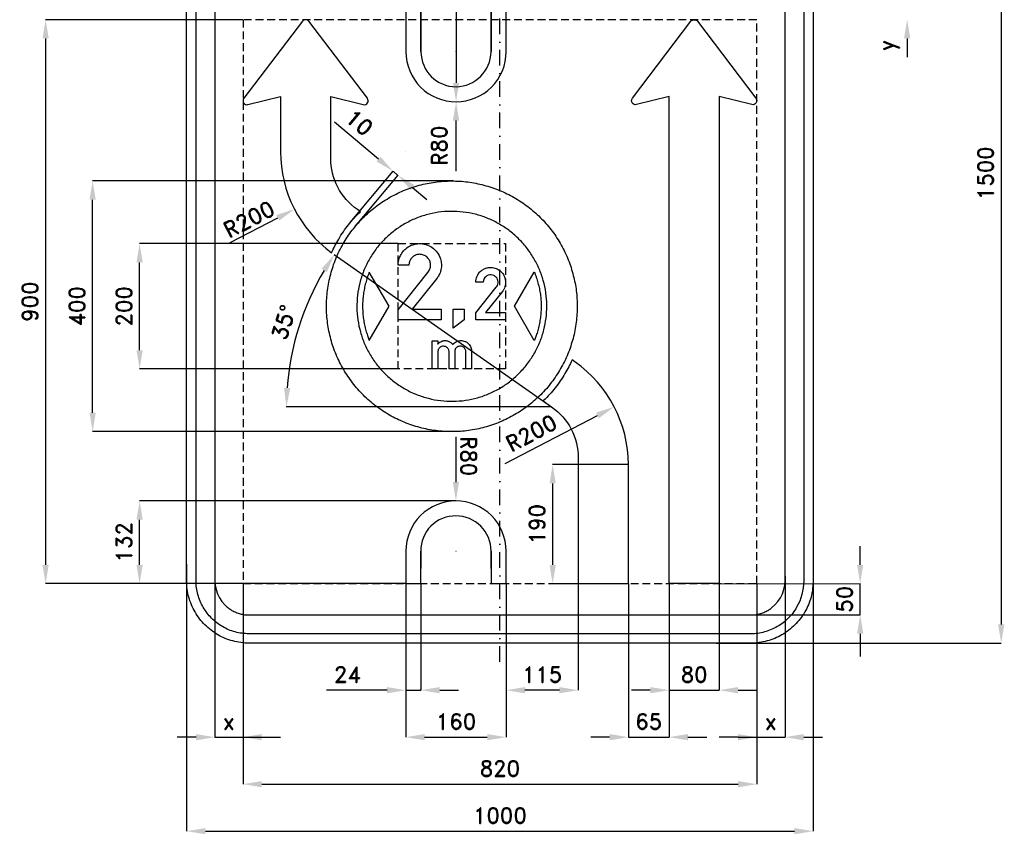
# Model space of a CAD drawing. Header units: millimetres. Extents: x -766 to 805, y -1055 to 941.
# Tile 1 of 2: x -766 to 805, y -1055 to 245. Entities that reach past the tile are written whole.
import ezdxf

# ---------------------------------------------------------------- set-up
doc = ezdxf.new("R2010")
doc.units = ezdxf.units.MM
doc.header["$LTSCALE"] = 5
doc.linetypes.add('ČERCHOVANÁX2', pattern=[2, 1, -0.5, 0, -0.5])
doc.linetypes.add('ČÁRKOVANÁX2', pattern=[1.5, 1, -0.5])
doc.layers.add('Kóty', color=2, linetype='Continuous')
doc.layers.add('Značka', color=7, linetype='Continuous')
doc.styles.get("Standard").update_dxf_attribs({"font": 'romand.shx', "height": 25})
doc.dimstyles.get("Standard").update_dxf_attribs({"dimtxt": 25, "dimasz": 30, "dimexe": 0.18, "dimexo": 0.0625, "dimgap": 12.5, "dimtad": 1, "dimdec": 0, "dimzin": 0, "dimdsep": 46, "dimtxsty": 'Standard', "dimcen": 0.09, "dimadec": 0, "dimazin": 0, "dimtfac": 1, "dimtdec": 0, "dimtofl": 0, "dimtmove": 0, "dimatfit": 3, "dimfxl": 1, "dimtolj": 1, "dimtzin": 0, "dimarcsym": 0})

# ---------------------------------------------------------------- blocks, each defined once
blk = doc.blocks.new('*D1')
at = {"layer": 'Defpoints', "color": 0, "ltscale": 2.5, "transparency": 16777216}
for p in [(270, -655), (350, -655), (350, -825)]:
    blk.add_point(p, dxfattribs=at)
at = {"layer": 'Kóty', "color": 0, "lineweight": -2, "ltscale": 2.5, "transparency": 16777216}
for p, q in [((270, -655.0625), (270, -825.18)), ((350, -655.0625), (350, -825.18)), ((240, -825), (210, -825)), ((380, -825), (410, -825))]:
    blk.add_line(p, q, dxfattribs=at)
at = {"layer": 'Kóty', "color": 0, "ltscale": 2.5, "transparency": 16777216}
for points in [[(240, -820), (240, -830), (270, -825)], [(380, -820), (380, -830), (350, -825)]]:
    blk.add_solid(points, dxfattribs=at)
at = {"layer": 'Kóty', "color": 0, "ltscale": 2.5, "transparency": 16777216, "insert": (310, -800), "char_height": 25, "attachment_point": 5}
blk.add_mtext('\\A1;80', dxfattribs=at)
blk = doc.blocks.new('*D2')
at = {"layer": 'Defpoints', "color": 0, "ltscale": 2.5, "transparency": 16777216}
for p in [(455, -642.8), (410, -655), (455, -900)]:
    blk.add_point(p, dxfattribs=at)
at = {"layer": 'Kóty', "color": 0, "lineweight": -2, "ltscale": 2.5, "transparency": 16777216}
for p, q in [((455, -642.9), (455, -900.2)), ((410, -655.1), (410, -900.2)), ((380, -900), (350, -900)), ((485, -900), (515, -900))]:
    blk.add_line(p, q, dxfattribs=at)
at = {"layer": 'Kóty', "color": 0, "ltscale": 2.5, "transparency": 16777216}
for points in [[(380, -895), (380, -905), (410, -900)], [(485, -895), (485, -905), (455, -900)]]:
    blk.add_solid(points, dxfattribs=at)
at = {"layer": 'Kóty', "color": 0, "ltscale": 2.5, "transparency": 16777216, "insert": (432.5, -875), "char_height": 25, "attachment_point": 5}
blk.add_mtext('\\A1;x', dxfattribs=at)
blk = doc.blocks.new('*D3')
at = {"layer": 'Defpoints', "color": 0, "ltscale": 2.5, "transparency": 16777216}
for p in [(9.9, -655), (125, -655), (9.9, -825)]:
    blk.add_point(p, dxfattribs=at)
at = {"layer": 'Kóty', "color": 0, "lineweight": -2, "ltscale": 2.5, "transparency": 16777216}
for p, q in [((9.9, -655.1), (9.9, -825.2)), ((125, -655.1), (125, -825.2)), ((95, -825), (39.9, -825))]:
    blk.add_line(p, q, dxfattribs=at)
at = {"layer": 'Kóty', "color": 0, "ltscale": 2.5, "transparency": 16777216}
for points in [[(39.9, -820), (39.9, -830), (9.9, -825)], [(95, -820), (95, -830), (125, -825)]]:
    blk.add_solid(points, dxfattribs=at)
at = {"layer": 'Kóty', "color": 0, "ltscale": 2.5, "transparency": 16777216, "insert": (67.4, -800), "char_height": 25, "attachment_point": 5}
blk.add_mtext('\\A1;115', dxfattribs=at)
blk = doc.blocks.new('*D4')
at = {"layer": 'Defpoints', "color": 0, "ltscale": 2.5, "transparency": 16777216}
for p in [(205, -655), (270, -655), (270, -900)]:
    blk.add_point(p, dxfattribs=at)
at = {"layer": 'Kóty', "color": 0, "lineweight": -2, "ltscale": 2.5, "transparency": 16777216}
for p, q in [((205, -655.0625), (205, -900.18)), ((270, -655.0625), (270, -900.18)), ((175, -900), (145, -900)), ((300, -900), (330, -900))]:
    blk.add_line(p, q, dxfattribs=at)
at = {"layer": 'Kóty', "color": 0, "ltscale": 2.5, "transparency": 16777216}
for points in [[(175, -895), (175, -905), (205, -900)], [(300, -895), (300, -905), (270, -900)]]:
    blk.add_solid(points, dxfattribs=at)
at = {"layer": 'Kóty', "color": 0, "ltscale": 2.5, "transparency": 16777216, "insert": (237.5, -875), "char_height": 25, "attachment_point": 5}
blk.add_mtext('\\A1;65', dxfattribs=at)
blk = doc.blocks.new('*D5')
at = {"layer": 'Defpoints', "color": 0, "ltscale": 2.5, "transparency": 16777216}
for p in [(-150.1, -655), (-126.1, -655), (-150.1, -825)]:
    blk.add_point(p, dxfattribs=at)
at = {"layer": 'Kóty', "color": 0, "lineweight": -2, "ltscale": 2.5, "transparency": 16777216}
for p, q in [((-150.1, -655.1), (-150.1, -825.2)), ((-126.1, -655.1), (-126.1, -825.2)), ((-180.1, -825), (-276.8, -825)), ((-96.1, -825), (-66.1, -825))]:
    blk.add_line(p, q, dxfattribs=at)
at = {"layer": 'Kóty', "color": 0, "ltscale": 2.5, "transparency": 16777216}
for points in [[(-180.1, -820), (-180.1, -830), (-150.1, -825)], [(-96.1, -820), (-96.1, -830), (-126.1, -825)]]:
    blk.add_solid(points, dxfattribs=at)
at = {"layer": 'Kóty', "color": 0, "ltscale": 2.5, "transparency": 16777216, "insert": (-243.4, -800), "char_height": 25, "attachment_point": 5}
blk.add_mtext('\\A1;24', dxfattribs=at)
blk = doc.blocks.new('*D6')
at = {"layer": 'Defpoints', "color": 0, "ltscale": 2.5, "transparency": 16777216}
for p in [(-150.1, -655.1), (9.9, -655.1), (9.9, -900)]:
    blk.add_point(p, dxfattribs=at)
at = {"layer": 'Kóty', "color": 0, "lineweight": -2, "ltscale": 2.5, "transparency": 16777216}
for p, q in [((-150.1, -655.1), (-150.1, -900.2)), ((9.9, -655.1), (9.9, -900.2)), ((-120.1, -900), (-20.1, -900))]:
    blk.add_line(p, q, dxfattribs=at)
at = {"layer": 'Kóty', "color": 0, "ltscale": 2.5, "transparency": 16777216}
for points in [[(-120.1, -895), (-120.1, -905), (-150.1, -900)], [(-20.1, -895), (-20.1, -905), (9.9, -900)]]:
    blk.add_solid(points, dxfattribs=at)
at = {"layer": 'Kóty', "color": 0, "ltscale": 2.5, "transparency": 16777216, "insert": (-70.1, -875), "char_height": 25, "attachment_point": 5}
blk.add_mtext('\\A1;160', dxfattribs=at)
blk = doc.blocks.new('*D7')
at = {"layer": 'Defpoints', "color": 0, "ltscale": 2.5, "transparency": 16777216}
for p in [(-575, -523), (-70.1, -523), (-150, -655)]:
    blk.add_point(p, dxfattribs=at)
at = {"layer": 'Kóty', "color": 0, "lineweight": -2, "ltscale": 2.5, "transparency": 16777216}
for p, q in [((-70.2, -523), (-575.2, -523)), ((-575, -625), (-575, -553)), ((-150.1, -655), (-575.2, -655))]:
    blk.add_line(p, q, dxfattribs=at)
at = {"layer": 'Kóty', "color": 0, "ltscale": 2.5, "transparency": 16777216}
for points in [[(-580, -553), (-570, -553), (-575, -523)], [(-580, -625), (-570, -625), (-575, -655)]]:
    blk.add_solid(points, dxfattribs=at)
at = {"layer": 'Kóty', "color": 0, "ltscale": 2.5, "transparency": 16777216, "insert": (-600, -589), "char_height": 25, "attachment_point": 5, "rotation": 90}
blk.add_mtext('\\A1;132', dxfattribs=at)
blk = doc.blocks.new('*D8')
at = {"layer": 'Defpoints', "color": 0, "ltscale": 2.5, "transparency": 16777216}
for p in [(-410, -655), (410, -655), (410, -975)]:
    blk.add_point(p, dxfattribs=at)
at = {"layer": 'Kóty', "color": 0, "lineweight": -2, "ltscale": 2.5, "transparency": 16777216}
for p, q in [((-410, -655.0625), (-410, -975.18)), ((410, -655.0625), (410, -975.18)), ((-380, -975), (380, -975))]:
    blk.add_line(p, q, dxfattribs=at)
at = {"layer": 'Kóty', "color": 0, "ltscale": 2.5, "transparency": 16777216}
for points in [[(-380, -970), (-380, -980), (-410, -975)], [(380, -970), (380, -980), (410, -975)]]:
    blk.add_solid(points, dxfattribs=at)
at = {"layer": 'Kóty', "color": 0, "ltscale": 2.5, "transparency": 16777216, "insert": (0, -950), "char_height": 25, "attachment_point": 5}
blk.add_mtext('\\A1;820', dxfattribs=at)
blk = doc.blocks.new('*D9')
at = {"layer": 'Defpoints', "color": 0, "ltscale": 2.5, "transparency": 16777216}
for p in [(-500, -624), (500, -624), (500, -1050)]:
    blk.add_point(p, dxfattribs=at)
at = {"layer": 'Kóty', "color": 0, "lineweight": -2, "ltscale": 2.5, "transparency": 16777216}
for p, q in [((-500, -624), (-500, -1050.2)), ((500, -624), (500, -1050.2)), ((-470, -1050), (470, -1050))]:
    blk.add_line(p, q, dxfattribs=at)
at = {"layer": 'Kóty', "color": 0, "ltscale": 2.5, "transparency": 16777216}
for points in [[(-470, -1045), (-470, -1055), (-500, -1050)], [(470, -1045), (470, -1055), (500, -1050)]]:
    blk.add_solid(points, dxfattribs=at)
at = {"layer": 'Kóty', "color": 0, "ltscale": 2.5, "transparency": 16777216, "insert": (0, -1025), "char_height": 25, "attachment_point": 5}
blk.add_mtext('\\A1;1000', dxfattribs=at)
blk = doc.blocks.new('*D10')
at = {"layer": 'Defpoints', "color": 0, "ltscale": 2.5, "transparency": 16777216}
for p in [(84.2, -465), (205, -465), (205, -655.1)]:
    blk.add_point(p, dxfattribs=at)
at = {"layer": 'Kóty', "color": 0, "lineweight": -2, "ltscale": 2.5, "transparency": 16777216}
for p, q in [((204.9, -465), (84, -465)), ((84.2, -625.1), (84.2, -495)), ((204.9, -655.1), (84, -655.1))]:
    blk.add_line(p, q, dxfattribs=at)
at = {"layer": 'Kóty', "color": 0, "ltscale": 2.5, "transparency": 16777216}
for points in [[(79.2, -495), (89.2, -495), (84.2, -465)], [(79.2, -625.1), (89.2, -625.1), (84.2, -655.1)]]:
    blk.add_solid(points, dxfattribs=at)
at = {"layer": 'Kóty', "color": 0, "ltscale": 2.5, "transparency": 16777216, "insert": (59.2, -560), "char_height": 25, "attachment_point": 5, "rotation": 90}
blk.add_mtext('\\A1;190', dxfattribs=at)
blk = doc.blocks.new('*D22')
at = {"layer": 'Defpoints', "color": 0, "ltscale": 2.5, "transparency": 16777216}
for p in [(-126, 644), (-70, 114), (-70, 114)]:
    blk.add_point(p, dxfattribs=at)
at = {"layer": 'Kóty', "color": 0, "lineweight": -2, "ltscale": 2.5, "transparency": 16777216}
for p, q in [((-126, 644), (-69.9, 644)), ((-70, 614), (-70, 144)), ((-70.1, 114), (-70.2, 114))]:
    blk.add_line(p, q, dxfattribs=at)
at = {"layer": 'Kóty', "color": 0, "ltscale": 2.5, "transparency": 16777216}
for points in [[(-75, 614), (-65, 614), (-70, 644)], [(-75, 144), (-65, 144), (-70, 114)]]:
    blk.add_solid(points, dxfattribs=at)
at = {"layer": 'Kóty', "color": 0, "ltscale": 2.5, "transparency": 16777216, "insert": (-95, 379), "char_height": 25, "attachment_point": 5, "rotation": 90}
blk.add_mtext('\\A1;530', dxfattribs=at)
blk = doc.blocks.new('*D24')
at = {"layer": 'Defpoints', "color": 0, "ltscale": 2.5, "transparency": 16777216}
for p in [(-650, -12.4), (-74.1, -12.4), (-70.3, -412.3)]:
    blk.add_point(p, dxfattribs=at)
at = {"layer": 'Kóty', "color": 0, "lineweight": -2, "ltscale": 2.5, "transparency": 16777216}
for p, q in [((-74.2, -12.4), (-650.2, -12.4)), ((-650, -382.3), (-650, -42.4)), ((-70.3, -412.3), (-650.2, -412.3))]:
    blk.add_line(p, q, dxfattribs=at)
at = {"layer": 'Kóty', "color": 0, "ltscale": 2.5, "transparency": 16777216}
for points in [[(-655, -42.4), (-645, -42.4), (-650, -12.4)], [(-655, -382.3), (-645, -382.3), (-650, -412.3)]]:
    blk.add_solid(points, dxfattribs=at)
at = {"layer": 'Kóty', "color": 0, "ltscale": 2.5, "transparency": 16777216, "insert": (-675, -212.4), "char_height": 25, "attachment_point": 5, "rotation": 90}
blk.add_mtext('\\A1;400', dxfattribs=at)
blk = doc.blocks.new('*D25')
at = {"layer": 'Defpoints', "color": 0, "ltscale": 2.5, "transparency": 16777216}
for p in [(386.5, 750), (345.2, -750), (800, -750)]:
    blk.add_point(p, dxfattribs=at)
at = {"layer": 'Kóty', "color": 0, "lineweight": -2, "ltscale": 2.5, "transparency": 16777216}
for p, q in [((386.5, 750), (800.2, 750)), ((800, 720), (800, -720)), ((345.2, -750), (800.2, -750))]:
    blk.add_line(p, q, dxfattribs=at)
at = {"layer": 'Kóty', "color": 0, "ltscale": 2.5, "transparency": 16777216}
for points in [[(795, 720), (805, 720), (800, 750)], [(795, -720), (805, -720), (800, -750)]]:
    blk.add_solid(points, dxfattribs=at)
at = {"layer": 'Kóty', "color": 0, "ltscale": 2.5, "transparency": 16777216, "insert": (775, 0), "char_height": 25, "attachment_point": 5, "rotation": 90}
blk.add_mtext('\\A1;1500', dxfattribs=at)
blk = doc.blocks.new('*D26')
at = {"layer": 'Defpoints', "color": 0, "ltscale": 2.5, "transparency": 16777216}
for p in [(-575, -112.4), (-162.4, -112.4), (-162.4, -312.4)]:
    blk.add_point(p, dxfattribs=at)
at = {"layer": 'Kóty', "color": 0, "lineweight": -2, "ltscale": 2.5, "transparency": 16777216}
for p, q in [((-162.5, -112.4), (-575.2, -112.4)), ((-575, -282.4), (-575, -142.4)), ((-162.5, -312.4), (-575.2, -312.4))]:
    blk.add_line(p, q, dxfattribs=at)
at = {"layer": 'Kóty', "color": 0, "ltscale": 2.5, "transparency": 16777216}
for points in [[(-580, -142.4), (-570, -142.4), (-575, -112.4)], [(-580, -282.4), (-570, -282.4), (-575, -312.4)]]:
    blk.add_solid(points, dxfattribs=at)
at = {"layer": 'Kóty', "color": 0, "ltscale": 2.5, "transparency": 16777216, "insert": (-600, -212.4), "char_height": 25, "attachment_point": 5, "rotation": 90}
blk.add_mtext('\\A1;200', dxfattribs=at)
blk = doc.blocks.new('*D27')
at = {"layer": 'Defpoints', "color": 0, "ltscale": 2.5, "transparency": 16777216}
for p in [(-455, -625.5), (-410, -655), (-455, -900)]:
    blk.add_point(p, dxfattribs=at)
at = {"layer": 'Kóty', "color": 0, "lineweight": -2, "ltscale": 2.5, "transparency": 16777216}
for p, q in [((-455, -625.6), (-455, -900.2)), ((-410, -655.1), (-410, -900.2)), ((-485, -900), (-515, -900)), ((-380, -900), (-350, -900))]:
    blk.add_line(p, q, dxfattribs=at)
at = {"layer": 'Kóty', "color": 0, "ltscale": 2.5, "transparency": 16777216}
for points in [[(-485, -895), (-485, -905), (-455, -900)], [(-380, -895), (-380, -905), (-410, -900)]]:
    blk.add_solid(points, dxfattribs=at)
at = {"layer": 'Kóty', "color": 0, "ltscale": 2.5, "transparency": 16777216, "insert": (-432.5, -875), "char_height": 25, "attachment_point": 5}
blk.add_mtext('\\A1;x', dxfattribs=at)
blk = doc.blocks.new('*D28')
at = {"layer": 'Defpoints', "color": 0, "ltscale": 2.5, "transparency": 16777216}
for p in [(-410, 245), (-725, -655), (-410, -655)]:
    blk.add_point(p, dxfattribs=at)
at = {"layer": 'Kóty', "color": 0, "lineweight": -2, "ltscale": 2.5, "transparency": 16777216}
for p, q in [((-410.0625, 245), (-725.18, 245)), ((-725, 215), (-725, -625)), ((-410.0625, -655), (-725.18, -655))]:
    blk.add_line(p, q, dxfattribs=at)
at = {"layer": 'Kóty', "color": 0, "ltscale": 2.5, "transparency": 16777216}
for points in [[(-730, 215), (-720, 215), (-725, 245)], [(-730, -625), (-720, -625), (-725, -655)]]:
    blk.add_solid(points, dxfattribs=at)
at = {"layer": 'Kóty', "color": 0, "ltscale": 2.5, "transparency": 16777216, "insert": (-750, -205), "char_height": 25, "attachment_point": 5, "rotation": 90}
blk.add_mtext('\\A1;900', dxfattribs=at)
blk = doc.blocks.new('*D32')
at = {"layer": 'Defpoints', "color": 0, "ltscale": 2.5, "transparency": 16777216}
for p in [(-170.6, 3.2), (-239, -78.4), (-231.1, -85)]:
    blk.add_point(p, dxfattribs=at)
at = {"layer": 'Kóty', "color": 0, "lineweight": -2, "ltscale": 2.5, "transparency": 16777216}
for p, q in [((-193.6, 22.5), (-264.1, 81.5)), ((-239, -78.4), (-170.5, 3.4)), ((-231.1, -85), (-162.6, -3.2)), ((-139.7, -22.6), (-116.7, -41.9))]:
    blk.add_line(p, q, dxfattribs=at)
at = {"layer": 'Kóty', "color": 0, "ltscale": 2.5, "transparency": 16777216}
for points in [[(-190.4, 26.3), (-196.8, 18.7), (-170.6, 3.2)], [(-136.5, -18.8), (-142.9, -26.5), (-162.7, -3.4)]]:
    blk.add_solid(points, dxfattribs=at)
at = {"layer": 'Kóty', "color": 0, "ltscale": 2.5, "transparency": 16777216, "insert": (-224.3, 80.8), "char_height": 25, "attachment_point": 5, "rotation": 320.048}
blk.add_mtext('\\A1;10', dxfattribs=at)
blk = doc.blocks.new('*D33')
at = {"layer": 'Defpoints', "color": 0, "ltscale": 2.5, "transparency": 16777216}
for p in [(-264.7, -129.6), (-306.1, -205.1), (-269.6, -372.7), (82.5, -372.7), (82.5, -372.7)]:
    blk.add_point(p, dxfattribs=at)
at = {"layer": 'Kóty', "color": 0, "lineweight": -2, "ltscale": 2.5, "transparency": 16777216}
blk.add_line((-269.7, -372.7), (-340.9, -372.7), dxfattribs=at)
blk.add_arc((82.5, -372.7), 423.1, 149.0631, 175.9369, dxfattribs=at)
at = {"layer": 'Kóty', "color": 0, "ltscale": 2.5, "transparency": 16777216}
for points in [[(-284.7, -152.4), (-276.3, -157.9), (-264.2, -130)], [(-334.6, -342.9), (-344.6, -342.5), (-340.7, -372.7)]]:
    blk.add_solid(points, dxfattribs=at)
at = {"layer": 'Kóty', "color": 0, "ltscale": 2.5, "transparency": 16777216, "insert": (-344.9, -237.9), "char_height": 25, "attachment_point": 5, "rotation": 72.5}
blk.add_mtext('\\A1;35°', dxfattribs=at)

msp = doc.modelspace()

# ---------------------------------------------------------------- linework, layer by layer
at = {"layer": 'Kóty', "ltscale": 2.5}
for p, q in [((650, 215), (650, 185)), ((-70.1, 194), (-69.9, 194)), ((-70, 193.9), (-70, 194.1)), ((-70, 3.4), (-70, 84)), ((-150.2, 34.2), (-150, 34.2)), ((-150.2, 34.2), (-150, 34.2)), ((-150.1, 34.2), (-150.1, 34.3)), ((-150.1, 34.2), (-150.1, 34.3)), ((-430.6, -110.4), (-354.5, -71.2)), ((8.5, -463), (155.8, -386.5)), ((-70.3, -420.7), (-70.2, -493)), ((575, -625), (575, -595)), ((-70.1, -603), (-69.9, -603)), ((-70, -603.1), (-70, -602.9)), ((350, -655.1), (575.2, -655)), ((380, -705), (575.2, -705)), ((575, -735), (575, -771.5))]:
    msp.add_line(p, q, dxfattribs=at)
at = {"layer": 'Kóty'}
msp.add_line((-264.7, -129.6), (82.5, -372.7), dxfattribs=at)
at = {"layer": 'Kóty', "ltscale": 2.5}
for points in [[(-170.6, 3.2), (-162.7, -3.4)], [(82.5, -372.7), (-269.6, -372.7)], [(575, -705), (575, -655)], [(-150.1, -825), (-126.1, -825)], [(270, -825), (350, -825)], [(-455, -900), (-380, -900)], [(205, -900), (270, -900)], [(380, -900), (455, -900)]]:
    msp.add_lwpolyline(points, dxfattribs=at)
msp.add_arc((-70, -603), 80, 90, 90.1737, dxfattribs=at)
for points in [[(645, 215), (655, 215), (650, 245)], [(-75, 84), (-65, 84), (-70, 114)], [(-356.8, -66.7), (-352.2, -75.6), (-327.8, -57.4)], [(153.5, -382.1), (158.1, -390.9), (182.4, -372.7)], [(-65.2, -493), (-75.2, -493), (-70.2, -523)], [(570, -625), (580, -625), (575, -655)], [(570, -735), (580, -735), (575, -705)]]:
    msp.add_solid(points, dxfattribs=at)
at = {"layer": 'Značka', "color": 6, "linetype": 'ČERCHOVANÁX2', "ltscale": 5}
msp.add_lwpolyline([(0, -780), (0, 780)], dxfattribs=at)
at = {"layer": 'Značka', "color": 5}
for points in [[(-400, -750), (-400.4, -750), (-400.8, -750, -0.03218), (-413.7, -749.1, -0.035447), (-426.4, -746.5, -0.036269), (-438.7, -742.3, -0.034413), (-450.2, -736.5, -0.033724), (-461, -729.3, -0.034096), (-470.7, -720.7, -0.034201), (-479.3, -711, -0.034242), (-486.5, -700.2, -0.034027), (-492.3, -688.7, -0.033407), (-496.5, -676.4, -0.034138), (-499.1, -663.7, -0.036736), (-500, -650.8), (-500, -650.4), (-500, -650), (-500, 650)], [(-400, -735), (-400.3, -735), (-400.7, -735, -0.03218), (-411.6, -734.2, -0.035444), (-422.4, -732, -0.036264), (-432.9, -728.5, -0.034414), (-442.7, -723.5, -0.03373), (-451.8, -717.4, -0.034078), (-460.1, -710.1, -0.034203), (-467.4, -701.9, -0.03421), (-473.5, -692.7, -0.034032), (-478.4, -682.9, -0.03343), (-482, -672.4, -0.034153), (-484.3, -661.6, -0.036756), (-485, -650.7), (-485, -650.3), (-485, -650), (-485, 650)], [(-455, 650), (-455, -650), (-455, -650.2), (-455, -650.4), (-454.5, -657.5), (-453.1, -664.5), (-450.8, -671.3), (-447.6, -677.6), (-443.6, -683.6), (-438.9, -688.9, 0.034201), (-433.6, -693.6, 0.034224), (-427.6, -697.6, 0.034056), (-421.3, -700.7, 0.03342), (-414.5, -703.1, 0.034122), (-407.5, -704.5, 0.036743), (-400.4, -705), (-400.2, -705), (-400, -705)], [(500, 650), (500, -650), (500, -650.4), (500, -650.8), (499.1, -663.7, -0.035396), (496.5, -676.4, -0.036246), (492.3, -688.7, -0.034407), (486.5, -700.2, -0.033692), (479.3, -711, -0.034079), (470.7, -720.7, -0.034227), (461, -729.3, -0.034227), (450.2, -736.5, -0.034044), (438.6, -742.3, -0.033411), (426.4, -746.5, -0.034138), (413.7, -749.1, -0.036742), (400.8, -750, -0.00088), (400.4, -750), (400, -750), (-400, -750)], [(-400, -705), (400, -705), (400.2, -705), (400.4, -705, 0.032178), (407.5, -704.5, 0.035432), (414.5, -703.1, 0.036276), (421.3, -700.8, 0.03445), (427.6, -697.6, 0.03373), (433.6, -693.6), (438.9, -688.9), (443.6, -683.6), (447.6, -677.6), (450.8, -671.3), (453.1, -664.5), (454.5, -657.5), (455, -650.4), (455, -650.2), (455, -650), (455, 650)], [(485, 650), (485, -650), (485, -650.3), (485, -650.7), (484.2, -661.6), (482, -672.4), (478.5, -682.9), (473.5, -692.7, -0.033691), (467.4, -701.9, -0.034079), (460.1, -710.1, -0.034232), (451.9, -717.4, -0.034207), (442.7, -723.5, -0.034029), (432.9, -728.4, -0.033433), (422.4, -732, -0.034131), (411.6, -734.3, -0.036744), (400.7, -735, -0.000888), (400.3, -735), (400, -735), (-400, -735)], [(-126, 644), (-126, 194), (-126, 644), (-150, 644), (-150, 194, 0.414214), (-70, 114), (-70, 114, 0.414214), (10, 194), (10, 644), (-14, 644), (-14, 194), (-14, 644)], [(-126, 194, 0.413717), (-70, 138, 0.404698), (-14, 194)], [(-162.4, -234.1), (-162.4, -217.9), (-115.2, -158.5, 0.004071), (-114.5, -157.6, 0.012139), (-113.8, -156.7, 0.08299), (-111.2, -151.3, 0.094408), (-110.7, -145.4, 0.092134), (-111.9, -140.1, 0.08404), (-115, -135.4, 0.098137), (-120.3, -131.2, 0.106051), (-126.8, -129.5, 0.106168), (-133.4, -130.3, 0.099954), (-139.2, -133.7, 0.083722), (-142.8, -137.9, 0.091648), (-144.8, -143, 0.026146), (-145, -144.8, 0.008682), (-145.2, -146.7), (-162.4, -146.7, -0.003377), (-162.3, -145.1, -0.010131), (-162.3, -143.5, -0.059422), (-160.8, -136.2, -0.058235), (-157.7, -129.5, -0.072151), (-152, -122, -0.072222), (-144.4, -116.5, -0.061479), (-137.1, -113.5, -0.059941), (-129.3, -112.4, -0.083063), (-118.1, -113.7, -0.087047), (-108, -118.6, -0.087765), (-99.9, -126.4, -0.087799), (-94.9, -136.5, -0.068484), (-93.4, -145.1, -0.062422), (-94.1, -153.8, -0.05069), (-96, -160.3, -0.061844), (-99.3, -166.1, -0.008353), (-99.9, -167, -0.002783), (-100.6, -167.9), (-139.8, -216.8), (-93.5, -216.8), (-93.5, -234.1), (-162.4, -234.1)], [(-38.4, -234.1), (-38.4, -223), (-6, -182.1, 0.004071), (-5.5, -181.5, 0.012139), (-5, -180.9, 0.08299), (-3.3, -177.2, 0.094408), (-2.9, -173.1, 0.092134), (-3.7, -169.4, 0.08404), (-5.8, -166.2, 0.098137), (-9.5, -163.4, 0.106051), (-14, -162.2, 0.106168), (-18.5, -162.7, 0.099954), (-22.5, -165.1, 0.083722), (-25, -168, 0.091648), (-26.3, -171.4, 0.026146), (-26.5, -172.7, 0.008682), (-26.6, -174), (-38.4, -174, -0.003377), (-38.4, -172.9, -0.010131), (-38.3, -171.8, -0.059422), (-37.4, -166.8, -0.058235), (-35.2, -162.1, -0.072151), (-31.3, -157, -0.072222), (-26.1, -153.3, -0.061479), (-21, -151.2, -0.059941), (-15.7, -150.4, -0.083063), (-8, -151.3, -0.087047), (-1, -154.7, -0.087765), (4.5, -160.1, -0.087799), (7.9, -167, -0.068484), (9, -172.9, -0.062422), (8.5, -178.9, -0.05069), (7.2, -183.3, -0.061844), (5, -187.3, -0.008353), (4.5, -188, -0.002783), (4.1, -188.6), (-22.9, -222.2), (9, -222.2), (9, -234.1), (-38.4, -234.1)], [(-208.4, -266.9), (-176.7, -212.4), (-208.4, -157.8), (-208.4, -157.9), (-208.4, -158), (-208.6, -158.4), (-208.7, -158.7), (-208.9, -159.2), (-209.1, -159.6, 0.008441), (-210.7, -163.9, 0.010131), (-212.2, -168.4, 0.009595), (-213.6, -172.8, 0.006815), (-214.8, -177.3, 0.006632), (-215.9, -181.9, 0.009046), (-216.8, -186.4, 0.009795), (-217.6, -191, 0.008885), (-218.2, -195.6, 0.008869), (-218.7, -200.3, 0.009745), (-219, -204.9, 0.009043), (-219.1, -209.6, 0.006757), (-219.1, -214.3, 0.006755), (-219, -218.9, 0.009039), (-218.8, -223.6, 0.009746), (-218.3, -228.2, 0.008884), (-217.7, -232.8, 0.00889), (-217, -237.4, 0.009763), (-216.1, -242, 0.009034), (-215, -246.5, 0.006697), (-213.8, -251.1, 0.005982), (-212.6, -255.1, 0.007979), (-211.3, -259.1, 0.007189), (-210.2, -262.2, 0.007211), (-209, -265.4), (-208.7, -266.2), (-208.4, -266.9)], [(54.9, -266.9), (23.3, -212.4), (54.9, -157.8), (55, -157.9), (55, -158), (55.1, -158.4), (55.3, -158.7), (55.5, -159.2), (55.6, -159.6, -0.008441), (57.3, -163.9, -0.010131), (58.8, -168.4, -0.009595), (60.1, -172.8, -0.006815), (61.3, -177.3, -0.006632), (62.4, -181.9, -0.009046), (63.4, -186.4, -0.009795), (64.2, -191, -0.008885), (64.8, -195.6, -0.008869), (65.3, -200.3, -0.009745), (65.6, -204.9, -0.009043), (65.7, -209.6, -0.006757), (65.7, -214.3, -0.006755), (65.6, -218.9, -0.009039), (65.3, -223.6, -0.009746), (64.9, -228.2, -0.008884), (64.3, -232.8, -0.00889), (63.6, -237.4, -0.009763), (62.7, -242, -0.009034), (61.6, -246.5, -0.006697), (60.4, -251.1, -0.005982), (59.2, -255.1, -0.007979), (57.9, -259.1, -0.007189), (56.8, -262.2, -0.007211), (55.6, -265.4), (55.2, -266.2), (54.9, -266.9)], [(-108.1, -312.4), (-108.1, -267.7), (-99.1, -267.7), (-99.1, -272.7, -0.003192), (-98.6, -272.1, -0.009567), (-98.1, -271.6, -0.0538), (-95.7, -269.6, -0.054629), (-92.8, -268.2, -0.049773), (-90.1, -267.4, -0.049909), (-87.3, -267.1, -0.044596), (-84.9, -267.3, -0.045347), (-82.4, -267.9, -0.041532), (-80.2, -268.9, -0.034771), (-78.2, -270.2, -0.023454), (-77.1, -271.1, -0.033511), (-76, -272.1, -0.015001), (-75.6, -272.7, -0.004979), (-75.1, -273.3, -0.003807), (-74.6, -272.6, -0.011411), (-74, -272, -0.072056), (-70.7, -269.4, -0.066461), (-66.7, -267.8, -0.035519), (-64.6, -267.3, -0.035837), (-62.3, -267.1, -0.050519), (-59.1, -267.4, -0.049652), (-56, -268.3, -0.068284), (-52.1, -270.4, -0.073295), (-49, -273.5, -0.056851), (-47.1, -276.4, -0.048832), (-45.9, -279.7, -0.019163), (-45.6, -280.9, -0.025008), (-45.4, -282.1, -0.009364), (-45.4, -282.6), (-45.3, -283.2), (-45.3, -312.4), (-54.3, -312.4), (-54.3, -285), (-54.3, -284.7, 0.007572), (-54.3, -284.3, 0.050214), (-54.6, -282.7, 0.050892), (-55.2, -281.1, 0.067722), (-56.5, -279.2, 0.066947), (-58.2, -277.7, 0.073523), (-60.4, -276.5, 0.074318), (-62.9, -276.1, 0.080744), (-65.6, -276.3, 0.08067), (-68.1, -277.4, 0.070504), (-69.9, -278.9, 0.07539), (-71.2, -280.8, 0.050747), (-71.8, -282.5, 0.032977), (-72.2, -284.2), (-72.2, -284.4), (-72.2, -284.6), (-72.2, -312.4), (-81.2, -312.4), (-81.2, -284.8), (-81.2, -284.5, 0.009724), (-81.2, -284.1, 0.073755), (-81.7, -281.8, 0.069017), (-82.9, -279.8, 0.074723), (-84.6, -278, 0.073776), (-86.8, -276.8, 0.089058), (-89.9, -276.1, 0.093654), (-93, -276.5, 0.073311), (-95.1, -277.5, 0.071137), (-96.9, -279, 0.077006), (-98.3, -281.3, 0.077985), (-99, -283.8, 0.008047), (-99.1, -284.1), (-99.1, -284.5), (-99.1, -312.4), (-108.1, -312.4)], [(-14.1, -631), (-14.1, -603), (-14.1, -655), (9.9, -655), (9.9, -603, 0.414214), (-70.1, -523), (-70.1, -523, 0.414214), (-150.1, -603), (-150.1, -655), (-126.1, -655), (-126.1, -603), (-126.1, -631)], [(-14.1, -603, 0.414214), (-70.1, -547, 0.426712), (-126.1, -603)]]:
    msp.add_lwpolyline(points, format="xyb", dxfattribs=at)
at = {"layer": 'Značka', "color": 6, "linetype": 'ČÁRKOVANÁX2', "ltscale": 2.5}
msp.add_lwpolyline([(-410, -655), (410, -655), (410, 245), (-410, 245)], close=True, dxfattribs=at)
at = {"layer": 'Značka', "color": 5}
for points in [[(-222.7, -61.4), (-227.4, -58.1, -0.244698), (-270.1, 23.8), (-270.1, 122.4), (-218.1, 109.5, 0.707858), (-211.5, 119.6), (-305, 242.5, 0.495587), (-315.2, 242.5), (-408.7, 119.6, 0.707858), (-402.1, 109.5), (-350.1, 122.4), (-350.1, 34.2, 0.23852), (-268.6, -126.9, -0.03079), (-257.2, -105, -0.034334), (-241.7, -82.3, -0.034334), (-223.2, -62, -0.000983)], [(350, -655), (270, -655), (270, 4.9), (270, 122.4), (218, 109.5, -0.707858), (211.4, 119.6), (304.9, 242.5, -0.495587), (315.1, 242.5), (408.6, 119.6, -0.707858), (402, 109.5), (350, 122.4)], [(115.2, -298, -0.031012), (103.8, -319.8, -0.033944), (88.3, -342.5, -0.034369), (69.8, -362.8, -0.001133), (69.2, -363.4), (82.4, -372.7, -0.244698), (125, -454.6), (125, -655), (205, -655), (205, -465, 0.244698), (119.7, -301.2)]]:
    msp.add_lwpolyline(points, format="xyb", close=True, dxfattribs=at)
at = {"layer": 'Značka', "color": 1}
for points in [[(123.3, -212.4), (123.3, -213.7), (123.3, -215, -0.032167), (121.3, -241.1, -0.035723), (115.8, -266.7, -0.036666), (107.2, -291.4, -0.034754), (95.2, -314.7, -0.034039), (80.4, -336.3, -0.034453), (62.8, -355.7, -0.034561), (43, -372.7, -0.034427), (21, -386.9, -0.034389), (-2.6, -398.2, -0.034418), (-27.5, -406.2, -0.034423), (-53.2, -411.1, -0.034417), (-79.3, -412.4, -0.034416), (-105.4, -410.4, -0.034417), (-131, -404.9, -0.034417), (-155.7, -396.2, -0.034417), (-179, -384.3, -0.034417), (-200.6, -369.5, -0.034417), (-220, -352, -0.034417), (-237, -332.1, -0.034417), (-251.2, -310.1, -0.034417), (-262.6, -286.5, -0.034417), (-270.6, -261.6, -0.034417), (-275.4, -235.9, -0.034417), (-276.7, -209.8, -0.034417), (-274.7, -183.7, -0.034417), (-269.2, -158.1, -0.034417), (-260.6, -133.4, -0.034417), (-248.6, -110.1, -0.034417), (-233.8, -88.5, -0.034417), (-216.3, -69.1, -0.034417), (-196.4, -52.1, -0.034417), (-174.4, -37.9, -0.034417), (-150.9, -26.6, -0.034417), (-125.9, -18.5, -0.034417), (-100.2, -13.7, -0.034416), (-74.1, -12.4, -0.034417), (-48, -14.4, -0.034418), (-22.4, -19.9, -0.034416), (2.3, -28.6, -0.034417), (25.5, -40.5, -0.034418), (47.2, -55.3, -0.034406), (66.5, -72.8, -0.034414), (83.6, -92.7, -0.034487), (97.8, -114.7, -0.034419), (109.1, -138.2, -0.034076), (117.1, -163.2, -0.032791), (121.9, -187.6, -0.034265), (123.3, -212.4)], [(74.8, -212.4), (74.8, -211.4), (74.8, -210.4, 0.032167), (73.3, -190.7, 0.035723), (69.1, -171.3, 0.036666), (62.6, -152.5, 0.034754), (53.5, -134.9, 0.034039), (42.3, -118.6, 0.034453), (29, -103.9, 0.034561), (14, -90.9, 0.034427), (-2.7, -80.2, 0.034389), (-20.5, -71.6, 0.034418), (-39.4, -65.5, 0.034423), (-58.9, -61.9, 0.034417), (-78.7, -60.9, 0.034416), (-98.5, -62.4, 0.034417), (-117.8, -66.6, 0.034417), (-136.5, -73.1, 0.034417), (-154.2, -82.2, 0.034417), (-170.6, -93.4, 0.034417), (-185.2, -106.7, 0.034417), (-198.2, -121.7, 0.034417), (-208.9, -138.4, 0.034417), (-217.5, -156.2, 0.034417), (-223.6, -175.1, 0.034417), (-227.2, -194.6, 0.034417), (-228.2, -214.4, 0.034417), (-226.7, -234.1, 0.034417), (-222.5, -253.5, 0.034417), (-216, -272.2, 0.034417), (-206.9, -289.9, 0.034417), (-195.8, -306.2, 0.034417), (-182.4, -320.9, 0.034417), (-167.4, -333.8, 0.034417), (-150.7, -344.6, 0.034417), (-132.9, -353.2, 0.034417), (-114, -359.2, 0.034417), (-94.5, -362.9, 0.034416), (-74.7, -363.9, 0.034417), (-55, -362.4, 0.034418), (-35.6, -358.2, 0.034416), (-16.9, -351.7, 0.034417), (0.8, -342.6, 0.034418), (17.1, -331.4, 0.034406), (31.8, -318.1, 0.034414), (44.7, -303.1, 0.034487), (55.5, -286.4, 0.034419), (64.1, -268.6, 0.034076), (70.1, -249.7, 0.032791), (73.7, -231.2, 0.034265), (74.8, -212.4)]]:
    msp.add_lwpolyline(points, format="xyb", dxfattribs=at)
at = {"layer": 'Značka', "color": 6, "linetype": 'ČÁRKOVANÁX2', "ltscale": 2.5}
msp.add_lwpolyline([(-162.4, -312.4), (-162.4, -112.4), (9, -112.4), (9, -312.4), (-162.4, -312.4)], dxfattribs=at)
at = {"layer": 'Značka', "color": 5}
msp.add_lwpolyline([(-74.6, -247.1), (-74.6, -216.8), (-57.3, -216.8), (-57.3, -234.1), (-74.6, -247.1)], dxfattribs=at)

# ---------------------------------------------------------------- texts
at = {"layer": 'Kóty', "ltscale": 2.5, "char_height": 25, "attachment_point": 5}
for s, insert, rotation in [('\\A1;y', (620.8, 203.8), 90), ('\\A1;R80', (-96.9, 43.9), 90), ('\\A1;R200', (-400.4, -73.4), 27.2814), ('\\A1;R200', (50.2, -414.5), 27.5), ('\\A1;R80', (-49.8, -451.6), 270.0448), ('\\A1;50', (550, -679.9), 90)]:
    msp.add_mtext(s, dxfattribs=dict(at, insert=insert, rotation=rotation))

# ---------------------------------------------------------------- dimensions: what is measured, and where the dimension line sits
at = {"layer": 'Kóty', "ltscale": 2.5}
for base, p1, p2, picture, middle in [((800, -750), (386.5, 750), (345.2, -750), '*D25', (775, 0)), ((-70, 114), (-126, 644), (-70, 114), '*D22', (-95, 379)), ((-725, -655), (-410, 245), (-410, -655), '*D28', (-750, -205)), ((-650, -12.4), (-70.3, -412.3), (-74.1, -12.4), '*D24', (-675, -212.4)), ((-575, -112.4), (-162.4, -312.4), (-162.4, -112.4), '*D26', (-600, -212.4)), ((84.2, -465), (205, -655.1), (205, -465), '*D10', (59.2, -560)), ((-575, -523), (-150, -655), (-70.1, -523), '*D7', (-600, -589))]:
    dim = msp.add_linear_dim(base=base, p1=p1, p2=p2, angle=90, dimstyle='Standard', dxfattribs=at)
    dim.commit()
    dim.dimension.update_dxf_attribs({"geometry": picture, "text_midpoint": middle})
dim = msp.add_aligned_dim(p1=(-231.1, -85), p2=(-239, -78.4), distance=-106.5, dimstyle='Standard', dxfattribs=at)
dim.commit()
dim.dimension.update_dxf_attribs({"geometry": '*D32', "text_midpoint": (-224.3, 80.8)})
dim = msp.add_angular_dim_2l(base=(-306.1, -205.1), line1=((-264.7, -129.6), (82.5, -372.7)), line2=((82.5, -372.7), (-269.6, -372.7)), dimstyle='Standard', dxfattribs=at)
dim.commit()
dim.dimension.update_dxf_attribs({"geometry": '*D33', "text_midpoint": (-344.9, -237.9)})
for base, p1, p2, picture, middle in [((-455, -900), (-410, -655), (-455, -625.5), '*D27', (-432.5, -875)), ((455, -900), (410, -655), (455, -642.8), '*D2', (432.5, -875))]:
    dim = msp.add_linear_dim(base=base, p1=p1, p2=p2, text='x', dimstyle='Standard', dxfattribs=at)
    dim.commit()
    dim.dimension.update_dxf_attribs({"geometry": picture, "text_midpoint": middle})
for base, p1, p2, picture, middle in [((500, -1050), (-500, -624), (500, -624), '*D9', (0, -1025)), ((410, -975), (-410, -655), (410, -655), '*D8', (0, -950)), ((-150.1, -825), (-126.1, -655), (-150.1, -655), '*D5', (-243.4, -800)), ((9.9, -900), (-150.1, -655.1), (9.9, -655.1), '*D6', (-70.1, -875)), ((9.9, -825), (125, -655), (9.9, -655), '*D3', (67.4, -800)), ((270, -900), (205, -655), (270, -655), '*D4', (237.5, -875)), ((350, -825), (270, -655), (350, -655), '*D1', (310, -800))]:
    dim = msp.add_linear_dim(base=base, p1=p1, p2=p2, dimstyle='Standard', dxfattribs=at)
    dim.commit()
    dim.dimension.update_dxf_attribs({"geometry": picture, "text_midpoint": middle})

doc.saveas('drawing.dxf')
